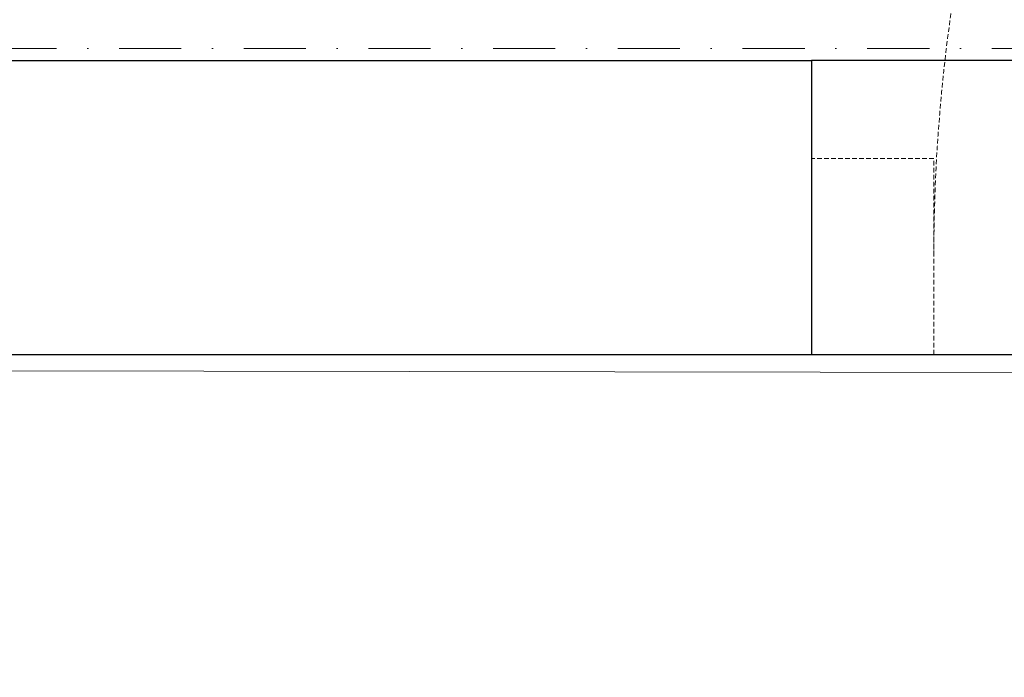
# Model space of a CAD drawing. Header units: millimetres. Extents: x -1893473 to 1546619, y -568027 to 942944.
# Tile 94 of 256: x 153174 to 153576, y -464996 to -464727. Entities that reach past the tile are written whole.
import ezdxf
from ezdxf.enums import TextEntityAlignment as Align

# ---------------------------------------------------------------- set-up
doc = ezdxf.new("R2010")
doc.units = ezdxf.units.MM
doc.header["$LTSCALE"] = 0.2
doc.linetypes.add('DASHDOT', pattern=[25.4, 12.7, -6.35, 0, -6.35])
doc.linetypes.add('HIDDEN2', pattern=[4.7625, 3.175, -1.5875])
for name, color, linetype, lineweight in [('!! 0_ Istn-sciany', 7, 'Continuous', 30), ('!! 0_Opis_pom', 9, 'Continuous', 13), ('!! 0_Osie', 1, 'DASHDOT', 13), ('!! 1_OPIS POM NOWE', 140, 'Continuous', 5), ('!! 2_proj ściany remont', 63, 'Continuous', 30), ('P-Opis nadproża', 150, 'Continuous', 9), ('P-Osie', 1, 'DASHDOT', 18)]:
    doc.layers.add(name, color=color, linetype=linetype, lineweight=lineweight)
doc.layers.add('!! 2_WYBURZENIA DO REMONTU', color=7, linetype='Continuous', lineweight=0, true_color=0x4d4d4d, plot=False)
doc.layers.add('Powierzchnia', color=140, linetype='Continuous', lineweight=5, plot=False)
doc.styles.add('ARIAL', font='tahoma.ttf')

# ---------------------------------------------------------------- blocks, each defined once
blk = doc.blocks.new('BLOK OSI')
at = {"layer": 'P-Osie'}
blk.add_lwpolyline([(48639.258, -194702.088), (55442.285, -194702.088)], dxfattribs=at)
blk = doc.blocks.new('A$C2EB40A8D')
at = {"layer": '!! 0_ Istn-sciany'}
for points in [[(-11771.12989, 29657.51397), (-10171.12989, 29657.51397)], [(-10171.12989, 29657.51397), (-10171.12989, 29537.51397)], [(-11771.12989, 29537.51397), (-10171.12989, 29537.51397)]]:
    blk.add_lwpolyline(points, dxfattribs=at)
at = {"layer": '!! 2_proj ściany remont'}
blk.add_lwpolyline([(-9371.12989, 29657.51397), (-10171.12989, 29657.51397), (-10171.12989, 29537.51397), (-9371.12989, 29537.51397)], close=True, dxfattribs=at)
at = {"layer": '!! 2_WYBURZENIA DO REMONTU', "linetype": 'HIDDEN2', "ltscale": 3}
blk.add_lwpolyline([(-10121.12989, 29617.51397), (-10171.12989, 29617.51397), (-10171.12989, 29537.51397), (-10121.12989, 29537.51397)], close=True, dxfattribs=at)
blk.add_arc((-9421.12989, 29577.51397), 700, 89.99999996, 179.99999996, dxfattribs=at)
at = {"layer": 'Powierzchnia'}
blk.add_lwpolyline([(-14708.59354, 29537.51397), (9173.87011, 29499.21858), (9173.87011, 26755.02825), (-12888.59354, 26793.32364), (-12888.59354, 27837.51397), (-14708.59354, 27837.51397)], close=True, dxfattribs=at)
at = {"layer": '!! 0_Osie', "xscale": 10, "yscale": 10, "zscale": 10}
blk.add_blockref('BLOK OSI', (-516748.24414, 1976683.397), dxfattribs=at)
at = {"layer": '!! 0_Opis_pom', "ltscale": 0.7, "style": 'ARIAL'}
for tag, p in [('B1,21', (-891.77727, 31796.97458)), ('A1,16', (-13651.31084, 31587.95236)), ('B1,19', (-5798.61305, 31587.22944)), ('B1/17', (-9701.43347, 31565.05244)), ('1,23', (10805.41388, 31565.05244)), ('1,22', (4526.58954, 31507.65132)), ('A1,1', (-16866.13618, 31459.3792)), ('B1,18', (-7791.62894, 31330.08444)), ('B1,20', (-2961.4347, 31167.05787)), ('A1,6', (-19287.17717, 30923.71998)), ('B1,1', (14135.63445, 30913.92963)), ('B1,3', (17346.74696, 30023.81022)), ('B1,4', (29817.71501, 29157.67457)), ('A1,5', (-23454.5385, 28820.77901)), ('A1,2', (-17502.57721, 28602.57524)), ('B1,2D', (2616.16402, 28559.52261)), ('A1,15', (-13651.31084, 28261.46046)), ('B1,4', (29883.58177, 28158.35876)), ('B1,2B', (18801.54781, 27650.12382)), ('B1,2A', (13086.7373, 27376.04393)), ('A1,3', (-16846.27912, 25980.40356)), ('B1,8', (9089.53994, 25356.27639)), ('B1,6', (31915.87888, 23754.79829)), ('A1,4', (-24010.17576, 23559.17399)), ('B1,14', (-11621.32288, 23261.44183)), ('B1,13', (-3080.55208, 22924.09997)), ('B1,5', (29245.49088, 22896.69268)), ('B1,10', (3982.60923, 22874.21277)), ('B1,9', (5634.43488, 22623.92098)), ('B1,2C', (13327.26639, 22378.5328)), ('B1,7', (16398.41175, 22348.28836)), ('B1,11', (5553.20442, 20939.83877)), ('B1,12', (3693.27174, 20628.72148)), ('C1,3', (5969.08376, 16336.01084)), ('C1,2', (11955.93711, 11671.55655)), ('C1,1', (15659.17205, 11415.94196)), ('C1,4', (5140.00888, 9205.5831)), ('C1,5', (5680.4486, 6154.54995)), ('C1,10', (16327.05085, 6080.66085)), ('C1,9', (16526.57171, 3173.45283)), ('C1,6', (6367.37903, 2771.84181)), ('D0,18', (-1981.87701, -110.73158)), ('D0,7', (-13531.42299, -1159.67649)), ('C1,7', (7275.77161, -1303.00991)), ('D0,17', (2064.87671, -1345.69113)), ('D0,3', (-9324.21674, -1442.63631)), ('D0,6', (-17529.61851, -1957.37463)), ('D0,10', (-21369.4432, -2140.60378)), ('D,09', (-12990.08379, -2746.32902)), ('D0,2', (-5516.19514, -3101.87722)), ('D0,16', (2266.73061, -3284.15369)), ('D0,8', (-14357.79539, -3567.69719)), ('D0,5', (-10461.54478, -3629.26575)), ('D0,4', (-8396.53404, -4353.7937)), ('D0,15', (1974.41895, -5205.84774)), ('D0,1', (-5633.49598, -5662.48534)), ('D0,11', (-23334.09291, -6045.78706)), ('D0,12', (-22436.85763, -9302.9678)), ('D0,13', (-22436.85763, -11581.16526)), ('D0,14', (-13645.94445, -11884.57769))]:
    blk.add_attdef(tag, text='', height=119.68, dxfattribs=at).set_placement(p, align=Align.MIDDLE_CENTER)
at = {"layer": '!! 1_OPIS POM NOWE', "style": 'ARIAL'}
for tag, p in [('C1.7A', (7769.3756, 685.765)), ('C1.7C', (7655.80151, -2045.04756)), ('C1.8B', (10935.93068, -2107.41983)), ('C1.8A', (13897.39715, -2120.69016)), ('C1.7B', (8274.43201, -3270.18959)), ('E1.2', (16701.02923, -5331.07351)), ('E1.5E', (21974.23379, -5463.99012)), ('E1.5D', (24989.27391, -5785.36474)), ('E1.1', (8357.81567, -5851.01076)), ('E1.5C', (25222.53959, -6394.64172)), ('E1.5B', (27694.70831, -7009.86571)), ('E1.6', (5279.46063, -8141.28746)), ('E1.5A', (25547.9555, -8495.18994)), ('E1.5G', (23977.19473, -9792.46695)), ('E1.5F', (22414.7084, -9822.66389)), ('E1,4', (13935.69867, -10458.20073)), ('E1.5L', (28030.8296, -11267.7725)), ('E1.3', (5639.18862, -11994.01941)), ('E1.5H', (23988.49716, -12231.38049)), ('E1.5K', (27714.73934, -12977.98364)), ('E1.5I', (22290.68736, -13989.9049)), ('E1.5J', (27095.71534, -16088.17469))]:
    blk.add_attdef(tag, text='', height=119.68, dxfattribs=at).set_placement(p, align=Align.MIDDLE_CENTER)

msp = doc.modelspace()

# ---------------------------------------------------------------- block references
at = {"layer": 'P-Opis nadproża', "color": 4}
msp.add_blockref('A$C2EB40A8D', (163667.94092, -494401.63474), dxfattribs=at)

doc.saveas('drawing.dxf')
